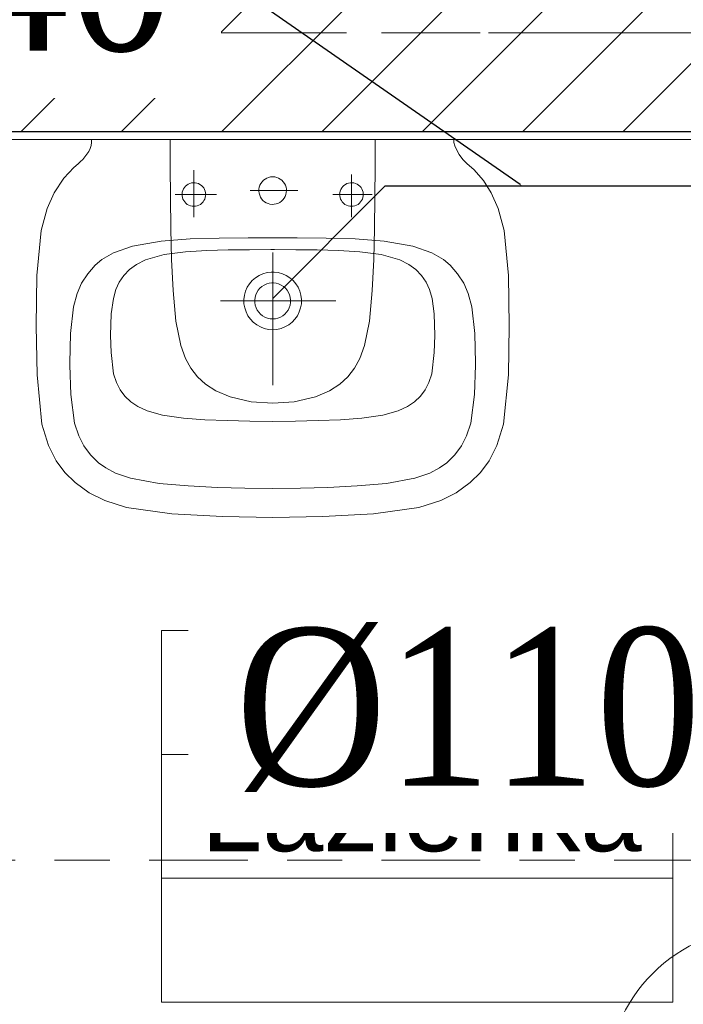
# Model space of a CAD drawing. Header units: millimetres. Extents: x -52968 to 399385, y -141133 to 110561.
# Tile 129 of 146: x 85990 to 86833, y -109725 to -108476. Entities that reach past the tile are written whole.
import ezdxf
from ezdxf import colors
from ezdxf.entities.mleader import LeaderData, LeaderLine
from ezdxf.math import Vec2, Vec3

# ---------------------------------------------------------------- set-up
doc = ezdxf.new("R2010")
doc.units = ezdxf.units.MM
for name, pattern in [('SIM-Wegliniec-21.07.2025-Parter$0$Kropki i Kreski', [360, 180, -90, 0, -90]), ('SIM-Wegliniec-21.07.2025-Parter$0$Przerywana długa', [390, 250, -140]), ('SIM-Wegliniec-21.07.2025-Parter$0$Przerywana podwójnie', [295, 125, -50, 70, -50])]:
    doc.linetypes.add(name, pattern=pattern)
doc.layers.add('_xref', color=250, linetype='Continuous')
for name, color, linetype, lineweight in [('RR_IWK_KS', 19, 'Kanalizacja', 30), ('RR_IWK_opisy', 7, 'Continuous', 0), ('SIM-Wegliniec-21.07.2025-Parter$0$Nowe_A-Armatura_Nr_pióra__2', 250, 'Continuous', 0), ('SIM-Wegliniec-21.07.2025-Parter$0$Nowe_A-Belki-Wieniec_Nr_pióra__69', 250, 'Continuous', 0), ('SIM-Wegliniec-21.07.2025-Parter$0$Nowe_A-Belki-Wieniec_Nr_pióra__90', 250, 'Continuous', 0), ('SIM-Wegliniec-21.07.2025-Parter$0$Nowe_A-Osi_Nr_pióra__20', 250, 'Continuous', 0), ('SIM-Wegliniec-21.07.2025-Parter$0$Nowe_A-Posadzki_Nr_pióra__89', 250, 'Continuous', 0), ('SIM-Wegliniec-21.07.2025-Parter$0$Nowe_A-Strefy-Parter_Nr_pióra__94', 250, 'Continuous', 0), ('SIM-Wegliniec-21.07.2025-Parter$0$Nowe_A-Ściany-Wewnętrzne', 250, 'Continuous', 0), ('SIM-Wegliniec-21.07.2025-Parter$0$Nowe_A-Ściany-Wewnętrzne_Nr_pióra__27', 250, 'Continuous', 0), ('SIM-Wegliniec-21.07.2025-Parter$0$Nowe_A-Ściany-Wewnętrzne_Nr_pióra__47', 250, 'Continuous', 0), ('SIM-Wegliniec-21.07.2025-Parter$0$Nowe_Metryczki pomieszczeń Archicada_Nr_pióra__6', 250, 'Continuous', 0), ('SIM-Wegliniec-21.07.2025-Parter$0$Nowe_Znaczniki drzwi Archicada_Nr_pióra__2', 250, 'Continuous', 0), ('SIM-Wegliniec-21.07.2025-Parter$0$Nowe_Znaczniki drzwi Archicada_Nr_pióra__7', 250, 'Continuous', 0)]:
    doc.layers.add(name, color=color, linetype=linetype, lineweight=lineweight)
doc.styles.add('Garamond', font='GARA.TTF')
doc.styles.add('SIM-Wegliniec-21.07.2025-Parter$0$STYL_AUTOMATYCZNY_1', font='arial.ttf')
doc.styles.add('SIM-Wegliniec-21.07.2025-Parter$0$STYL_AUTOMATYCZNY_2', font='arial.ttf')
doc.styles.get("Standard").update_dxf_attribs({"font": 'arial.ttf'})
doc.linetypes.add('Kanalizacja', pattern='A,25,0,["◄",Standard,S=5,R=0,X=-5,Y=-2.5],0', length=25)

# ---------------------------------------------------------------- blocks, each defined once
blk = doc.blocks.new('SIM-Wegliniec-21.07.2025-Parter')
at = {"layer": 'SIM-Wegliniec-21.07.2025-Parter$0$Nowe_A-Ściany-Wewnętrzne', "linetype": 'Continuous', "lineweight": 0}
h = blk.add_hatch(dxfattribs=at)
h.set_pattern_fill('Bloczki_ceramiczne', color=256, style=0, pattern_type=2)
h.set_pattern_definition([(45, (0, 0), (-63.63961, 63.63961), [])])
h.paths.add_polyline_path([(87480.1, -108367.6), (85640.1, -108367.6), (85640.1, -108617.6), (87480.1, -108617.6)])
at = {"layer": 'SIM-Wegliniec-21.07.2025-Parter$0$Nowe_A-Ściany-Wewnętrzne', "linetype": 'Continuous', "lineweight": 0, "true_color": 0x000000}
h = blk.add_hatch(dxfattribs=at)
h.set_pattern_fill('Tynk', color=18, style=0, pattern_type=2)
h.set_pattern_definition([(0, (0, 0), (0, 86.60254), [0, -50]), (0, (25, 43.3), (0, 86.60254), [0, -50])])
h.paths.add_polyline_path([(88345.1, -108617.6), (85640.1, -108617.6), (85640.1, -108627.6), (88345.1, -108627.6)])
at = {"layer": 'SIM-Wegliniec-21.07.2025-Parter$0$Nowe_A-Armatura_Nr_pióra__2', "linetype": 'Continuous', "lineweight": 13}
for p, q in [((86080.9, -108635.6), (86079.7, -108639.4)), ((86081.5, -108631.7), (86080.9, -108635.6)), ((86081.5, -108627.6), (86106.3, -108627.6)), ((86081.5, -108628.2), (86081.5, -108627.6)), ((86081.5, -108628.7), (86081.5, -108628.2)), ((86081.5, -108629.2), (86081.5, -108628.7)), ((86081.5, -108629.8), (86081.5, -108629.2)), ((86081.5, -108630.3), (86081.5, -108629.8)), ((86081.5, -108630.8), (86081.5, -108630.3)), ((86081.5, -108631.2), (86081.5, -108630.8)), ((86081.5, -108631.7), (86081.5, -108631.2)), ((86106.3, -108627.6), (86135.6, -108627.6)), ((86135.6, -108627.6), (86164.9, -108627.6)), ((86164.9, -108627.6), (86194.2, -108627.6)), ((86181.4, -108627.6), (86181.4, -108631.6)), ((86181.4, -108631.6), (86181.4, -108635.7)), ((86181.4, -108635.7), (86181.4, -108639.7)), ((86194.2, -108627.6), (86223.5, -108627.6)), ((86223.5, -108627.6), (86252.8, -108627.6)), ((86252.8, -108627.6), (86282.1, -108627.6)), ((86282.1, -108627.6), (86311.4, -108627.6)), ((86340.7, -108627.6), (86311.4, -108627.6)), ((86370.1, -108627.6), (86340.7, -108627.6)), ((86399.4, -108627.6), (86370.1, -108627.6)), ((86428.7, -108627.6), (86399.4, -108627.6)), ((86458, -108627.6), (86428.7, -108627.6)), ((86441.4, -108627.6), (86441.4, -108631.6)), ((86441.4, -108631.6), (86441.4, -108635.7)), ((86441.4, -108635.7), (86441.4, -108639.7)), ((86487.3, -108627.6), (86458, -108627.6)), ((86516.5, -108627.6), (86487.3, -108627.6)), ((86541.3, -108627.6), (86516.5, -108627.6)), ((86541.3, -108628.2), (86541.3, -108627.6)), ((86541.3, -108628.7), (86541.3, -108628.2)), ((86541.3, -108629.2), (86541.3, -108628.7)), ((86541.3, -108629.8), (86541.3, -108629.2)), ((86541.3, -108630.3), (86541.3, -108629.8)), ((86541.3, -108630.8), (86541.3, -108630.3)), ((86541.3, -108631.2), (86541.3, -108630.8)), ((86541.3, -108631.7), (86541.3, -108631.2)), ((86541.3, -108631.7), (86542.6, -108635.9)), ((86542.6, -108635.9), (86544.2, -108639.8)), ((86077.9, -108643), (86070.4, -108653)), ((86079.7, -108639.4), (86077.9, -108643)), ((86181.4, -108639.7), (86181.4, -108643.7)), ((86181.4, -108643.7), (86181.5, -108647.7)), ((86181.5, -108647.7), (86181.5, -108651.8)), ((86441.4, -108647.7), (86441.3, -108651.8)), ((86441.4, -108639.7), (86441.4, -108643.7)), ((86441.4, -108643.7), (86441.4, -108647.7)), ((86544.2, -108639.8), (86548, -108647)), ((86548, -108647), (86552.8, -108653.2)), ((86058.9, -108663.4), (86064.5, -108658.6)), ((86067.5, -108655.9), (86064.5, -108658.5)), ((86070.4, -108653), (86067.5, -108655.9)), ((86181.5, -108651.8), (86181.5, -108655.8)), ((86181.5, -108655.8), (86181.5, -108659.8)), ((86181.5, -108659.8), (86181.5, -108660.1)), ((86181.5, -108659.8), (86181.5, -108660.1)), ((86181.5, -108660.1), (86181.5, -108660.4)), ((86181.5, -108660.1), (86181.5, -108660.4)), ((86181.5, -108660.4), (86181.5, -108660.7)), ((86181.5, -108660.4), (86181.5, -108660.7)), ((86181.5, -108660.7), (86181.5, -108660.9)), ((86181.5, -108660.7), (86181.5, -108660.9)), ((86181.5, -108660.9), (86181.5, -108661.2)), ((86181.5, -108660.9), (86181.5, -108661.2)), ((86441.3, -108651.8), (86441.3, -108655.8)), ((86441.3, -108655.8), (86441.3, -108659.8)), ((86441.3, -108659.8), (86441.3, -108660.1)), ((86441.3, -108659.8), (86441.3, -108660.1)), ((86441.3, -108660.1), (86441.3, -108660.4)), ((86441.3, -108660.1), (86441.3, -108660.4)), ((86441.3, -108660.4), (86441.3, -108660.7)), ((86441.3, -108660.4), (86441.3, -108660.7)), ((86441.3, -108660.7), (86441.3, -108660.9)), ((86441.3, -108660.7), (86441.3, -108660.9)), ((86441.3, -108660.9), (86441.3, -108661.2)), ((86441.3, -108660.9), (86441.3, -108661.2)), ((86552.8, -108653.2), (86555.4, -108655.9)), ((86555.4, -108655.9), (86558.3, -108658.5)), ((86566.6, -108665.9), (86558.3, -108658.5)), ((86046.3, -108676.8), (86058.9, -108663.4)), ((86181.5, -108661.2), (86181.5, -108661.5)), ((86181.5, -108661.2), (86181.5, -108661.5)), ((86181.5, -108661.5), (86181.5, -108661.8)), ((86181.5, -108661.5), (86181.5, -108661.8)), ((86181.5, -108661.8), (86181.5, -108662.1)), ((86181.5, -108661.8), (86181.5, -108662.1)), ((86181.5, -108662.1), (86181.7, -108701.4)), ((86211.4, -108674), (86211.4, -108666.5)), ((86411.4, -108679), (86411.4, -108672.2)), ((86441.3, -108662.1), (86441.1, -108701.4)), ((86441.3, -108661.2), (86441.3, -108661.5)), ((86441.3, -108661.2), (86441.3, -108661.5)), ((86441.3, -108661.5), (86441.3, -108661.8)), ((86441.3, -108661.5), (86441.3, -108661.8)), ((86441.3, -108661.8), (86441.3, -108662.1)), ((86441.3, -108661.8), (86441.3, -108662.1)), ((86578.8, -108679.7), (86566.6, -108665.9)), ((86034.1, -108695.3), (86046.3, -108676.8)), ((86202.5, -108685.6), (86200.8, -108687)), ((86204.3, -108684.4), (86202.5, -108685.6)), ((86206.3, -108683.5), (86204.3, -108684.4)), ((86208.5, -108682.9), (86206.3, -108683.5)), ((86210.7, -108682.6), (86208.5, -108682.9)), ((86212.9, -108682.7), (86210.7, -108682.6)), ((86211.4, -108681.4), (86211.4, -108674)), ((86211.4, -108688.9), (86211.4, -108681.4)), ((86215, -108683.1), (86212.9, -108682.7)), ((86217.1, -108683.8), (86215, -108683.1)), ((86219.1, -108684.8), (86217.1, -108683.8)), ((86220.9, -108686), (86219.1, -108684.8)), ((86222.5, -108687.6), (86220.9, -108686)), ((86294.4, -108688.4), (86295.3, -108685.9)), ((86295.3, -108685.9), (86296.4, -108683.6)), ((86296.4, -108683.6), (86297.9, -108681.5)), ((86297.9, -108681.5), (86299.7, -108679.6)), ((86299.7, -108679.6), (86301.7, -108678.1)), ((86301.7, -108678.1), (86303.9, -108676.8)), ((86303.9, -108676.8), (86306.3, -108675.9)), ((86306.3, -108675.9), (86308.8, -108675.3)), ((86308.8, -108675.3), (86311.4, -108675.1)), ((86311.4, -108675.1), (86314, -108675.3)), ((86314, -108675.3), (86316.5, -108675.9)), ((86316.5, -108675.9), (86318.9, -108676.8)), ((86318.9, -108676.8), (86321.1, -108678.1)), ((86321.1, -108678.1), (86323.2, -108679.6)), ((86323.2, -108679.6), (86324.9, -108681.5)), ((86324.9, -108681.5), (86326.4, -108683.6)), ((86326.4, -108683.6), (86327.6, -108685.9)), ((86327.6, -108685.9), (86328.4, -108688.4)), ((86400.3, -108687.6), (86401.9, -108686)), ((86401.9, -108686), (86403.7, -108684.8)), ((86403.7, -108684.8), (86405.7, -108683.8)), ((86405.7, -108683.8), (86407.8, -108683.1)), ((86407.8, -108683.1), (86410, -108682.7)), ((86410, -108682.7), (86412.2, -108682.6)), ((86411.4, -108685.8), (86411.4, -108679)), ((86411.4, -108692.5), (86411.4, -108685.8)), ((86412.2, -108682.6), (86414.3, -108682.9)), ((86414.3, -108682.9), (86416.5, -108683.5)), ((86416.5, -108683.5), (86418.5, -108684.4)), ((86418.5, -108684.4), (86420.4, -108685.6)), ((86420.4, -108685.6), (86422, -108687)), ((86588.7, -108695.3), (86578.8, -108679.7)), ((86025.2, -108715.3), (86034.1, -108695.3)), ((86187.7, -108697.6), (86194.3, -108697.6)), ((86194.3, -108697.6), (86200.9, -108697.6)), ((86196.7, -108694.7), (86196.4, -108696.9)), ((86196.4, -108696.9), (86196.5, -108699.1)), ((86197.3, -108692.6), (86196.7, -108694.7)), ((86198.2, -108690.6), (86197.3, -108692.6)), ((86199.3, -108688.7), (86198.2, -108690.6)), ((86200.8, -108687), (86199.3, -108688.7)), ((86200.9, -108697.6), (86207.4, -108697.6)), ((86207.4, -108697.6), (86214, -108697.6)), ((86211.4, -108696.4), (86211.4, -108688.9)), ((86211.4, -108703.9), (86211.4, -108696.4)), ((86214, -108697.6), (86220.5, -108697.6)), ((86220.5, -108697.6), (86227.1, -108697.6)), ((86223.9, -108689.3), (86222.5, -108687.6)), ((86224.9, -108691.2), (86223.9, -108689.3)), ((86225.7, -108693.3), (86224.9, -108691.2)), ((86226.2, -108695.4), (86225.7, -108693.3)), ((86226.4, -108697.6), (86226.2, -108695.4)), ((86226.3, -108699.1), (86226.4, -108697.6)), ((86227.1, -108697.6), (86233.6, -108697.6)), ((86233.6, -108697.6), (86240.2, -108697.6)), ((86283, -108692.6), (86290.5, -108692.6)), ((86290.5, -108692.6), (86298, -108692.6)), ((86293.9, -108693.5), (86294, -108690.9)), ((86294.3, -108696), (86293.9, -108693.5)), ((86294, -108690.9), (86294.4, -108688.4)), ((86294.9, -108698.5), (86294.3, -108696)), ((86296, -108700.9), (86294.9, -108698.5)), ((86298, -108692.6), (86305.5, -108692.6)), ((86305.5, -108692.6), (86313.1, -108692.6)), ((86313.1, -108692.6), (86320.6, -108692.6)), ((86320.6, -108692.6), (86328.1, -108692.6)), ((86328.1, -108697.7), (86327.2, -108700.1)), ((86328.1, -108692.6), (86335.7, -108692.6)), ((86328.7, -108695.2), (86328.1, -108697.7)), ((86328.4, -108688.4), (86328.8, -108690.9)), ((86328.9, -108692.6), (86328.7, -108695.2)), ((86328.8, -108690.9), (86328.9, -108692.6)), ((86335.7, -108692.6), (86343.2, -108692.6)), ((86387.9, -108697.6), (86394.1, -108697.6)), ((86394.1, -108697.6), (86400.4, -108697.6)), ((86396.4, -108697.6), (86396.6, -108695.4)), ((86396.5, -108699.1), (86396.4, -108697.6)), ((86396.6, -108695.4), (86397.1, -108693.3)), ((86397.1, -108693.3), (86397.9, -108691.2)), ((86397.9, -108691.2), (86399, -108689.3)), ((86399, -108689.3), (86400.3, -108687.6)), ((86400.4, -108697.6), (86406.6, -108697.6)), ((86406.6, -108697.6), (86412.8, -108697.6)), ((86411.4, -108699.3), (86411.4, -108692.5)), ((86412.8, -108697.6), (86419.1, -108697.6)), ((86419.1, -108697.6), (86425.3, -108697.6)), ((86422, -108687), (86423.5, -108688.7)), ((86423.5, -108688.7), (86424.6, -108690.6)), ((86424.6, -108690.6), (86425.5, -108692.6)), ((86425.3, -108697.6), (86431.5, -108697.6)), ((86425.5, -108692.6), (86426.1, -108694.7)), ((86426.1, -108694.7), (86426.4, -108696.9)), ((86426.4, -108696.9), (86426.4, -108699.1)), ((86431.5, -108697.6), (86437.8, -108697.6)), ((86597.6, -108715.3), (86588.7, -108695.3)), ((86181.7, -108701.4), (86182.2, -108740.7)), ((86196.5, -108699.1), (86196.8, -108701.3)), ((86196.8, -108701.3), (86197.5, -108703.4)), ((86197.5, -108703.4), (86198.5, -108705.3)), ((86198.5, -108705.3), (86199.8, -108707.1)), ((86199.8, -108707.1), (86201.3, -108708.7)), ((86201.3, -108708.7), (86203.1, -108710.1)), ((86203.1, -108710.1), (86205, -108711.2)), ((86211.4, -108711.4), (86211.4, -108703.9)), ((86217.8, -108711.2), (86219.7, -108710.1)), ((86219.7, -108710.1), (86221.5, -108708.7)), ((86221.5, -108708.7), (86223, -108707.1)), ((86223, -108707.1), (86224.2, -108705.3)), ((86224.2, -108705.3), (86225.2, -108703.4)), ((86225.2, -108703.4), (86225.9, -108701.3)), ((86225.9, -108701.3), (86226.3, -108699.1)), ((86297.4, -108703), (86296, -108700.9)), ((86299, -108705), (86297.4, -108703)), ((86301, -108706.7), (86299, -108705)), ((86303.2, -108708), (86301, -108706.7)), ((86305.5, -108709.1), (86303.2, -108708)), ((86308, -108709.8), (86305.5, -108709.1)), ((86310.6, -108710.1), (86308, -108709.8)), ((86313.1, -108710), (86310.6, -108710.1)), ((86315.7, -108709.6), (86313.1, -108710)), ((86318.1, -108708.8), (86315.7, -108709.6)), ((86320.4, -108707.6), (86318.1, -108708.8)), ((86322.5, -108706.1), (86320.4, -108707.6)), ((86324.4, -108704.4), (86322.5, -108706.1)), ((86325.9, -108702.3), (86324.4, -108704.4)), ((86327.2, -108700.1), (86325.9, -108702.3)), ((86396.9, -108701.3), (86396.5, -108699.1)), ((86397.6, -108703.4), (86396.9, -108701.3)), ((86398.6, -108705.3), (86397.6, -108703.4)), ((86399.8, -108707.1), (86398.6, -108705.3)), ((86401.3, -108708.7), (86399.8, -108707.1)), ((86403.1, -108710.1), (86401.3, -108708.7)), ((86405, -108711.2), (86403.1, -108710.1)), ((86411.4, -108706), (86411.4, -108699.3)), ((86411.4, -108712.8), (86411.4, -108706)), ((86419.8, -108710.1), (86417.8, -108711.2)), ((86421.5, -108708.7), (86419.8, -108710.1)), ((86423, -108707.1), (86421.5, -108708.7)), ((86424.3, -108705.3), (86423, -108707.1)), ((86425.3, -108703.4), (86424.3, -108705.3)), ((86426, -108701.3), (86425.3, -108703.4)), ((86426.4, -108699.1), (86426, -108701.3)), ((86441.1, -108701.4), (86440.6, -108740.7)), ((86017.8, -108743.4), (86025.2, -108715.3)), ((86205, -108711.2), (86207, -108712)), ((86207, -108712), (86209.2, -108712.5)), ((86209.2, -108712.5), (86211.4, -108712.6)), ((86211.4, -108718.8), (86211.4, -108711.4)), ((86211.4, -108712.6), (86213.6, -108712.5)), ((86211.4, -108726.3), (86211.4, -108718.8)), ((86213.6, -108712.5), (86215.7, -108712)), ((86215.7, -108712), (86217.8, -108711.2)), ((86407.1, -108712), (86405, -108711.2)), ((86409.2, -108712.5), (86407.1, -108712)), ((86411.4, -108712.6), (86409.2, -108712.5)), ((86413.6, -108712.5), (86411.4, -108712.6)), ((86411.4, -108719.6), (86411.4, -108712.8)), ((86411.4, -108726.3), (86411.4, -108719.6)), ((86415.8, -108712), (86413.6, -108712.5)), ((86417.8, -108711.2), (86415.8, -108712)), ((86605, -108743.4), (86597.6, -108715.3)), ((86012.3, -108800.5), (86017.8, -108743.4)), ((86182.2, -108740.7), (86183.2, -108780)), ((86440.6, -108740.7), (86439.7, -108780)), ((86610.5, -108800.5), (86605, -108743.4)), ((86133.7, -108763), (86169.9, -108756.7)), ((86169.9, -108756.7), (86206.6, -108754)), ((86206.6, -108754), (86243.4, -108752.9)), ((86243.4, -108752.9), (86280.2, -108752.6)), ((86280.2, -108752.6), (86311.4, -108752.6)), ((86342.6, -108752.6), (86311.4, -108752.6)), ((86379.4, -108752.9), (86342.6, -108752.6)), ((86416.2, -108754), (86379.4, -108752.9)), ((86452.9, -108756.7), (86416.2, -108754)), ((86489.1, -108763), (86452.9, -108756.7)), ((86094.8, -108780.1), (86109.5, -108771.6)), ((86109.5, -108771.6), (86133.7, -108763)), ((86173.8, -108773.9), (86200.6, -108770.2)), ((86200.6, -108770.2), (86227.7, -108768.6)), ((86227.7, -108768.6), (86254.8, -108767.9)), ((86254.8, -108767.9), (86282, -108767.7)), ((86282, -108767.7), (86309.1, -108767.6)), ((86309.1, -108767.6), (86311.4, -108767.6)), ((86313.7, -108767.6), (86311.4, -108767.6)), ((86311.4, -108771.4), (86311.4, -108807.4)), ((86340.8, -108767.7), (86313.7, -108767.6)), ((86368, -108767.9), (86340.8, -108767.7)), ((86395.1, -108768.6), (86368, -108767.9)), ((86422.2, -108770.2), (86395.1, -108768.6)), ((86449, -108773.9), (86422.2, -108770.2)), ((86513.3, -108771.6), (86489.1, -108763)), ((86528, -108780.1), (86513.3, -108771.6)), ((86086.1, -108787.4), (86094.8, -108780.1)), ((86138.4, -108786.5), (86150.1, -108780.7)), ((86150.1, -108780.7), (86173.8, -108773.9)), ((86183.2, -108780), (86185, -108819.3)), ((86439.7, -108780), (86437.8, -108819.3)), ((86472.7, -108780.7), (86449, -108773.9)), ((86484.4, -108786.5), (86472.7, -108780.7)), ((86536.7, -108787.4), (86528, -108780.1)), ((86069, -108810.2), (86076.7, -108798.1)), ((86076.7, -108798.1), (86086.1, -108787.4)), ((86122.6, -108800.4), (86129.8, -108792.8)), ((86129.8, -108792.8), (86138.4, -108786.5)), ((86294.2, -108800.4), (86299.1, -108798.2)), ((86299.1, -108798.2), (86304.3, -108796.7)), ((86304.3, -108796.7), (86309.6, -108796)), ((86309.6, -108796), (86311.4, -108796)), ((86313.2, -108796), (86311.4, -108796)), ((86318.5, -108796.7), (86313.2, -108796)), ((86323.7, -108798.2), (86318.5, -108796.7)), ((86328.6, -108800.4), (86323.7, -108798.2)), ((86493, -108792.8), (86484.4, -108786.5)), ((86500.2, -108800.4), (86493, -108792.8)), ((86546.1, -108798.1), (86536.7, -108787.4)), ((86553.8, -108810.2), (86546.1, -108798.1)), ((86011.3, -108864.3), (86012.3, -108800.5)), ((86063.3, -108823.4), (86069, -108810.2)), ((86112.5, -108818), (86116.7, -108808.9)), ((86116.7, -108808.9), (86122.6, -108800.4)), ((86279.2, -108815.4), (86282, -108810.8)), ((86282, -108810.8), (86285.5, -108806.7)), ((86285.5, -108806.7), (86289.6, -108803.2)), ((86289.6, -108803.2), (86294.2, -108800.4)), ((86300.7, -108812.5), (86303.8, -108811.1)), ((86303.8, -108811.1), (86307, -108810.2)), ((86307, -108810.2), (86310.3, -108809.8)), ((86310.3, -108809.8), (86311.4, -108809.8)), ((86311.4, -108807.4), (86311.4, -108869.7)), ((86312.5, -108809.8), (86311.4, -108809.8)), ((86315.8, -108810.2), (86312.5, -108809.8)), ((86319, -108811.1), (86315.8, -108810.2)), ((86322.1, -108812.5), (86319, -108811.1)), ((86333.2, -108803.2), (86328.6, -108800.4)), ((86337.3, -108806.7), (86333.2, -108803.2)), ((86340.8, -108810.8), (86337.3, -108806.7)), ((86343.7, -108815.4), (86340.8, -108810.8)), ((86506.1, -108808.9), (86500.2, -108800.4)), ((86510.4, -108818), (86506.1, -108808.9)), ((86559.5, -108823.4), (86553.8, -108810.2)), ((86611.5, -108864.3), (86610.5, -108800.5)), ((86058.8, -108840), (86063.3, -108823.4)), ((86109.2, -108829.4), (86112.5, -108818)), ((86185, -108819.3), (86188.7, -108858.5)), ((86275.5, -108825.5), (86277, -108820.3)), ((86277, -108820.3), (86279.2, -108815.4)), ((86289.9, -108824.9), (86291.3, -108821.8)), ((86291.3, -108821.8), (86293.1, -108819)), ((86293.1, -108819), (86295.3, -108816.4)), ((86295.3, -108816.4), (86297.8, -108814.3)), ((86297.8, -108814.3), (86300.7, -108812.5)), ((86325, -108814.3), (86322.1, -108812.5)), ((86327.6, -108816.4), (86325, -108814.3)), ((86329.8, -108819), (86327.6, -108816.4)), ((86331.5, -108821.8), (86329.8, -108819)), ((86332.9, -108824.9), (86331.5, -108821.8)), ((86345.8, -108820.3), (86343.7, -108815.4)), ((86347.3, -108825.5), (86345.8, -108820.3)), ((86437.8, -108819.3), (86434.1, -108858.5)), ((86513.6, -108829.4), (86510.4, -108818)), ((86564, -108840), (86559.5, -108823.4)), ((86106.6, -108849), (86109.2, -108829.4)), ((86273.6, -108832.6), (86245, -108832.6)), ((86316.7, -108832.6), (86273.6, -108832.6)), ((86274.9, -108830.8), (86275.5, -108825.5)), ((86275, -108836.2), (86274.9, -108830.8)), ((86288.6, -108831.5), (86289, -108828.1)), ((86288.7, -108834.8), (86288.6, -108831.5)), ((86289.3, -108838.1), (86288.7, -108834.8)), ((86289, -108828.1), (86289.9, -108824.9)), ((86359.7, -108832.6), (86316.7, -108832.6)), ((86333.8, -108828.1), (86332.9, -108824.9)), ((86333.5, -108838.1), (86334.1, -108834.8)), ((86334.2, -108831.5), (86333.8, -108828.1)), ((86334.1, -108834.8), (86334.2, -108831.5)), ((86348, -108830.8), (86347.3, -108825.5)), ((86347.8, -108836.2), (86348, -108830.8)), ((86391.5, -108832.6), (86359.7, -108832.6)), ((86516.2, -108849), (86513.6, -108829.4)), ((86054.9, -108874.2), (86058.8, -108840)), ((86275.9, -108841.5), (86275, -108836.2)), ((86277.6, -108846.6), (86275.9, -108841.5)), ((86280, -108851.4), (86277.6, -108846.6)), ((86290.3, -108841.3), (86289.3, -108838.1)), ((86291.8, -108844.3), (86290.3, -108841.3)), ((86293.8, -108847.1), (86291.8, -108844.3)), ((86296.1, -108849.5), (86293.8, -108847.1)), ((86326.7, -108849.5), (86329.1, -108847.1)), ((86329.1, -108847.1), (86331, -108844.3)), ((86331, -108844.3), (86332.5, -108841.3)), ((86332.5, -108841.3), (86333.5, -108838.1)), ((86342.8, -108851.4), (86345.2, -108846.6)), ((86345.2, -108846.6), (86346.9, -108841.5)), ((86346.9, -108841.5), (86347.8, -108836.2)), ((86567.9, -108874.2), (86564, -108840)), ((86105.7, -108876.6), (86106.6, -108849)), ((86188.7, -108858.5), (86194.8, -108889.3)), ((86283.1, -108855.8), (86280, -108851.4)), ((86286.8, -108859.7), (86283.1, -108855.8)), ((86291.1, -108863), (86286.8, -108859.7)), ((86298.7, -108851.6), (86296.1, -108849.5)), ((86301.6, -108853.2), (86298.7, -108851.6)), ((86304.8, -108854.4), (86301.6, -108853.2)), ((86308.1, -108855.2), (86304.8, -108854.4)), ((86311.4, -108855.4), (86308.1, -108855.2)), ((86311.4, -108855.4), (86314.8, -108855.2)), ((86314.8, -108855.2), (86318, -108854.4)), ((86318, -108854.4), (86321.2, -108853.2)), ((86321.2, -108853.2), (86324.1, -108851.6)), ((86324.1, -108851.6), (86326.7, -108849.5)), ((86331.7, -108863), (86336, -108859.7)), ((86336, -108859.7), (86339.7, -108855.8)), ((86339.7, -108855.8), (86342.8, -108851.4)), ((86434.1, -108858.5), (86428, -108889.3)), ((86517.1, -108876.6), (86516.2, -108849)), ((86012.4, -108926.5), (86011.3, -108864.3)), ((86295.8, -108865.6), (86291.1, -108863)), ((86300.8, -108867.6), (86295.8, -108865.6)), ((86306, -108868.8), (86300.8, -108867.6)), ((86311.4, -108869.2), (86306, -108868.8)), ((86311.4, -108869.2), (86316.8, -108868.8)), ((86311.4, -108869.7), (86311.4, -108932.1)), ((86316.8, -108868.8), (86322, -108867.6)), ((86322, -108867.6), (86327, -108865.6)), ((86327, -108865.6), (86331.7, -108863)), ((86610.5, -108926.5), (86611.5, -108864.3)), ((86054, -108911.6), (86054.9, -108874.2)), ((86106.3, -108898), (86105.8, -108876.6)), ((86516.5, -108898), (86517.1, -108876.6)), ((86568.8, -108911.6), (86567.9, -108874.2)), ((86109.6, -108925.1), (86106.3, -108898)), ((86194.8, -108889.3), (86200.9, -108905.9)), ((86428, -108889.3), (86421.9, -108905.9)), ((86513.2, -108925.1), (86516.5, -108898)), ((86200.9, -108905.9), (86207.5, -108918)), ((86421.9, -108905.9), (86415.3, -108918)), ((86054, -108914.4), (86054, -108911.6)), ((86055.1, -108951.3), (86054, -108914.4)), ((86207.5, -108918), (86215.9, -108928.8)), ((86415.3, -108918), (86406.9, -108928.8)), ((86567.7, -108951.3), (86568.8, -108914.4)), ((86568.8, -108914.4), (86568.8, -108911.6)), ((86018.6, -108989.2), (86012.4, -108926.5)), ((86113.2, -108936.4), (86109.6, -108925.1)), ((86215.9, -108928.8), (86226, -108938.2)), ((86311.4, -108932.1), (86311.4, -108939.4)), ((86406.9, -108928.8), (86396.8, -108938.2)), ((86509.6, -108936.4), (86513.2, -108925.1)), ((86604.2, -108989.2), (86610.5, -108926.5)), ((86117.8, -108945.3), (86113.2, -108936.4)), ((86123.9, -108953.5), (86117.8, -108945.3)), ((86226, -108938.2), (86239.2, -108946.7)), ((86239.2, -108946.7), (86257.3, -108954.4)), ((86383.6, -108946.7), (86365.6, -108954.4)), ((86396.8, -108938.2), (86383.6, -108946.7)), ((86498.9, -108953.5), (86505, -108945.3)), ((86505, -108945.3), (86509.6, -108936.4)), ((86060, -108987.9), (86055.1, -108951.3)), ((86131.4, -108960.8), (86123.9, -108953.5)), ((86140.3, -108966.8), (86131.4, -108960.8)), ((86257.3, -108954.4), (86284, -108960.6)), ((86284, -108960.6), (86311.4, -108962.6)), ((86338.8, -108960.6), (86311.4, -108962.6)), ((86365.6, -108954.4), (86338.8, -108960.6)), ((86482.6, -108966.8), (86491.4, -108960.8)), ((86491.4, -108960.8), (86498.9, -108953.5)), ((86562.8, -108987.9), (86567.7, -108951.3)), ((86152.2, -108972.3), (86140.3, -108966.8)), ((86171.6, -108977.8), (86152.2, -108972.3)), ((86451.2, -108977.8), (86470.6, -108972.3)), ((86470.6, -108972.3), (86482.6, -108966.8)), ((86198.3, -108981.6), (86171.6, -108977.8)), ((86225.5, -108983.4), (86198.3, -108981.6)), ((86253.5, -108984.5), (86225.5, -108983.4)), ((86282.4, -108985.3), (86253.5, -108984.5)), ((86311.4, -108985.5), (86282.4, -108985.3)), ((86311.4, -108985.5), (86340.4, -108985.3)), ((86340.4, -108985.3), (86369.3, -108984.5)), ((86369.3, -108984.5), (86397.3, -108983.4)), ((86397.3, -108983.4), (86424.5, -108981.6)), ((86424.5, -108981.6), (86451.2, -108977.8)), ((86027, -109016.3), (86018.6, -108989.2)), ((86065.3, -109004.1), (86060, -108987.9)), ((86557.5, -109004.1), (86562.8, -108987.9)), ((86595.8, -109016.3), (86604.2, -108989.2)), ((86071.9, -109016.7), (86065.3, -109004.1)), ((86550.9, -109016.7), (86557.5, -109004.1)), ((86036.8, -109035.6), (86027, -109016.3)), ((86080.3, -109028.2), (86071.9, -109016.7)), ((86542.6, -109028.2), (86550.9, -109016.7)), ((86586, -109035.6), (86595.8, -109016.3)), ((86047.6, -109050.3), (86036.8, -109035.6)), ((86090.3, -109038.1), (86080.3, -109028.2)), ((86532.5, -109038.1), (86542.6, -109028.2)), ((86575.2, -109050.3), (86586, -109035.6)), ((86099.5, -109044.6), (86090.3, -109038.1)), ((86112.1, -109051.1), (86099.5, -109044.6)), ((86510.7, -109051.1), (86523.3, -109044.6)), ((86523.3, -109044.6), (86532.5, -109038.1)), ((86060.7, -109063.3), (86047.6, -109050.3)), ((86130.9, -109057.6), (86112.1, -109051.1)), ((86167.2, -109064.2), (86130.9, -109057.6)), ((86455.7, -109064.2), (86491.9, -109057.6)), ((86491.9, -109057.6), (86510.7, -109051.1)), ((86562.1, -109063.3), (86575.2, -109050.3)), ((86078.6, -109076.3), (86060.7, -109063.3)), ((86204.1, -109067.4), (86167.2, -109064.2)), ((86241.4, -109069.3), (86204.1, -109067.4)), ((86276.1, -109070.2), (86241.4, -109069.3)), ((86311.4, -109070.6), (86276.1, -109070.2)), ((86311.4, -109070.6), (86346.7, -109070.2)), ((86346.7, -109070.2), (86381.5, -109069.3)), ((86381.5, -109069.3), (86418.7, -109067.4)), ((86418.7, -109067.4), (86455.7, -109064.2)), ((86544.2, -109076.3), (86562.1, -109063.3)), ((86098.2, -109086.1), (86078.6, -109076.3)), ((86524.6, -109086.1), (86544.2, -109076.3)), ((86126, -109094.7), (86098.2, -109086.1)), ((86183.3, -109103), (86126, -109094.7)), ((86439.5, -109103), (86496.8, -109094.7)), ((86496.8, -109094.7), (86524.6, -109086.1)), ((86247.7, -109106.4), (86183.3, -109103)), ((86311.4, -109107.6), (86247.7, -109106.4)), ((86311.4, -109107.6), (86375.1, -109106.4)), ((86375.1, -109106.4), (86439.5, -109103))]:
    blk.add_line(p, q, dxfattribs=at)
at = {"layer": 'SIM-Wegliniec-21.07.2025-Parter$0$Nowe_A-Belki-Wieniec_Nr_pióra__69', "linetype": 'SIM-Wegliniec-21.07.2025-Parter$0$Kropki i Kreski', "lineweight": 13}
blk.add_line((85505.1, -108492.6), (90905.1, -108492.6), dxfattribs=at)
at = {"layer": 'SIM-Wegliniec-21.07.2025-Parter$0$Nowe_A-Belki-Wieniec_Nr_pióra__90', "linetype": 'SIM-Wegliniec-21.07.2025-Parter$0$Przerywana długa', "lineweight": 13}
blk.add_line((85630.1, -108617.6), (90780.1, -108617.6), dxfattribs=at)
at = {"layer": 'SIM-Wegliniec-21.07.2025-Parter$0$Nowe_A-Osi_Nr_pióra__20', "linetype": 'SIM-Wegliniec-21.07.2025-Parter$0$Przerywana podwójnie', "lineweight": 13}
for p, q in [((63144.7, -108492.6), (90961.9, -108492.6)), ((63144.7, -109542.6), (90961.9, -109542.6))]:
    blk.add_line(p, q, dxfattribs=at)
at = {"layer": 'SIM-Wegliniec-21.07.2025-Parter$0$Nowe_A-Posadzki_Nr_pióra__89', "linetype": 'Continuous', "lineweight": 13, "flags": 128}
blk.add_lwpolyline([(85630.1, -110437.6), (88345.1, -110437.6), (88345.1, -108617.6), (85630.1, -108617.6)], close=True, dxfattribs=at)
at = {"layer": 'SIM-Wegliniec-21.07.2025-Parter$0$Nowe_A-Strefy-Parter_Nr_pióra__94', "linetype": 'Continuous', "lineweight": 13, "flags": 128}
blk.add_lwpolyline([(85640.1, -108627.6), (85640.1, -110427.6), (88335.1, -110427.6), (88335.1, -108977.6), (87535.1, -108977.6), (87535.1, -108627.6)], close=True, dxfattribs=at)
at = {"layer": 'SIM-Wegliniec-21.07.2025-Parter$0$Nowe_A-Ściany-Wewnętrzne_Nr_pióra__27', "linetype": 'Continuous', "lineweight": 25}
blk.add_line((85640.1, -108617.6), (87480.1, -108617.6), dxfattribs=at)
at = {"layer": 'SIM-Wegliniec-21.07.2025-Parter$0$Nowe_A-Ściany-Wewnętrzne_Nr_pióra__47', "linetype": 'Continuous', "lineweight": 15, "flags": 128}
blk.add_lwpolyline([(85640.1, -108627.6), (88345.1, -108627.6)], dxfattribs=at)
at = {"layer": 'SIM-Wegliniec-21.07.2025-Parter$0$Nowe_Metryczki pomieszczeń Archicada_Nr_pióra__6', "linetype": 'Continuous', "lineweight": 13}
for p, q in [((86170.4, -109251.1), (86819.4, -109251.1)), ((86170.4, -109408.2), (86170.4, -109251.1)), ((86819.4, -109251.1), (86819.4, -109408.2)), ((86819.4, -109408.2), (86170.4, -109408.2)), ((86170.4, -109408.2), (86819.4, -109408.2)), ((86170.4, -109565.4), (86170.4, -109408.2)), ((86819.4, -109408.2), (86819.4, -109565.4)), ((86819.4, -109565.4), (86170.4, -109565.4)), ((86170.4, -109565.4), (86819.4, -109565.4)), ((86170.4, -109722.5), (86170.4, -109565.4)), ((86819.4, -109565.4), (86819.4, -109722.5)), ((86819.4, -109722.5), (86170.4, -109722.5))]:
    blk.add_line(p, q, dxfattribs=at)
at = {"layer": 'SIM-Wegliniec-21.07.2025-Parter$0$Nowe_Znaczniki drzwi Archicada_Nr_pióra__2', "linetype": 'Continuous', "lineweight": 13, "flags": 128}
blk.add_lwpolyline([(87135.1, -109827.6, 1), (86735.1, -109827.6, 1)], format="xyb", close=True, dxfattribs=at)
at = {"layer": 'SIM-Wegliniec-21.07.2025-Parter$0$Nowe_Metryczki pomieszczeń Archicada_Nr_pióra__6', "lineweight": 13, "char_height": 100, "attachment_point": 1, "style": 'SIM-Wegliniec-21.07.2025-Parter$0$STYL_AUTOMATYCZNY_2'}
for s, insert in [('\\A1;{\\pql;\\pt0,2300;\\fArial|b0|i0|c238|p0;\\W1.000000;A0/5.05\\fArial|b0|i0|c238|p0;\\W1.000000;\\A1{\\H.66x;\\S^  ;}\\fArial|b0|i0|c238|p0;\\W1.000000;\\fArial|b0|i0|c238|p0;\\W1.000000;\\A1{\\H.66x;\\S^  ;}}', (86220.4, -109274)), ('\\A1;{\\pql;\\pt0,2300;\\fArial|b0|i0|c238|p0;\\W1.000000;Łazienka\\fArial|b0|i0|c238|p0;\\W1.000000;\\A1{\\H.66x;\\S^  ;}\\fArial|b0|i0|c238|p0;\\W1.000000;\\fArial|b0|i0|c238|p0;\\W1.000000;\\A1{\\H.66x;\\S^  ;}}', (86220.4, -109431.1))]:
    blk.add_mtext(s, dxfattribs=dict(at, insert=insert))
at = {"layer": 'SIM-Wegliniec-21.07.2025-Parter$0$Nowe_Znaczniki drzwi Archicada_Nr_pióra__7', "lineweight": 13, "char_height": 125, "attachment_point": 7, "rotation": 90, "style": 'SIM-Wegliniec-21.07.2025-Parter$0$STYL_AUTOMATYCZNY_1'}
for s, insert in [('\\A1;{\\pql;\\pt0;\\fArial|b0|i0|c238|p0;\\W1.000000;90\\fArial|b0|i0|c238|p0;\\W1.000000;\\A1{\\H.66x;\\S^  ;}\\fArial|b0|i0|c238|p0;\\W1.000000;\\fArial|b0|i0|c238|p0;\\W1.000000;}', (86874.7, -110218.3)), ('\\A1;{\\pql;\\pt0;\\fArial|b0|i0|c238|p0;\\W1.000000;200\\fArial|b0|i0|c238|p0;\\W1.000000;\\A1{\\H.66x;\\S^  ;}\\fArial|b0|i0|c238|p0;\\W1.000000;\\fArial|b0|i0|c238|p0;\\W1.000000;}', (87124.7, -110313.6))]:
    blk.add_mtext(s, dxfattribs=dict(at, insert=insert))

msp = doc.modelspace()

# ---------------------------------------------------------------- block references
at = {"layer": '_xref'}
msp.add_blockref('SIM-Wegliniec-21.07.2025-Parter', (0, 0), dxfattribs=at)

# ---------------------------------------------------------------- next in the draw order: leaders
at = {"layer": 'RR_IWK_opisy'}
ml = msp.add_multileader_mtext('Standard', dxfattribs=at)
ml.set_content('\\fGaramond|b0|i0;%%c40', color=256, style='Garamond')
ml.set_leader_properties()
ml.build(insert=Vec2(0, 0))
ml.multileader.update_dxf_attribs({"has_text_frame": 1, "text_left_attachment_type": 2, "text_right_attachment_type": 2})
ctx = ml.context
ctx.base_point, ctx.char_height, ctx.landing_gap_size, ctx.plane_origin = Vec3(85684.7, -108419.5), 200, 50, Vec3(-61435.9, 86494.9)
ctx.left_attachment, ctx.right_attachment, ctx.text_align_type = 2, 2, 2
notes = []
notes.append((ctx, [(0, (1, 1, 0), (86243.8, -108419.5), (-1, 0), 8, [(0, [(86628.6, -108687.2)], 0, [])])]))
ctx.mtext.insert, ctx.mtext.alignment = Vec3(86185.8, -108315), 3
ctx.mtext.has_bg_fill, ctx.mtext.bg_color, ctx.mtext.bg_scale_factor, ctx.mtext.bg_transparency, ctx.mtext.use_window_bg_color = 1, -1027028792, 1.3, 0, 1
ml = msp.add_multileader_mtext('Standard', dxfattribs=at)
ml.set_content('\\fGaramond|b0|i0;%%c110', color=256, style='Garamond')
ml.set_leader_properties()
ml.build(insert=Vec2(0, 0))
ml.multileader.update_dxf_attribs({"has_text_frame": 1, "text_left_attachment_type": 2, "text_right_attachment_type": 2})
ctx = ml.context
ctx.base_point, ctx.char_height, ctx.landing_gap_size, ctx.plane_origin = Vec3(86110.5, -109352.4), 200, 50, Vec3(-62590.3, 87082.3)
ctx.left_attachment, ctx.right_attachment, ctx.text_align_type = 2, 2, 2
notes.append((ctx, [(0, (1, 1, 0), (86912.7, -109352.3), (-1, 0), 8, [(0, [(87387, -108828.4)], 0, [])])]))
ctx.mtext.insert, ctx.mtext.alignment = Vec3(86854.7, -109247.8), 3
ctx.mtext.has_bg_fill, ctx.mtext.bg_color, ctx.mtext.bg_scale_factor, ctx.mtext.bg_transparency, ctx.mtext.use_window_bg_color = 1, -1027028792, 1.3, 0, 1
for ctx, leaders in notes:
    for number, flags, end, landing, length, lines in leaders:
        leader = LeaderData()
        leader.index, (leader.has_last_leader_line, leader.has_dogleg_vector, leader.attachment_direction) = number, flags
        leader.last_leader_point, leader.dogleg_vector, leader.dogleg_length = Vec3(end), Vec3(landing), length
        for number, points, colour, breaks in lines:
            line = LeaderLine()
            line.index, line.vertices, line.color, line.breaks = number, Vec3.list(points), colors.encode_raw_color(colour), breaks
            leader.lines.append(line)
        ctx.leaders.append(leader)

# ---------------------------------------------------------------- next in the draw order: linework, layer by layer
at = {"layer": 'RR_IWK_KS', "ltscale": 30}
for p, q in [((86453.6, -108687.2), (86311.4, -108829.4)), ((87922, -108687.2), (86453.6, -108687.2))]:
    msp.add_line(p, q, dxfattribs=at)

# ---------------------------------------------------------------- next in the draw order: leaders
at = {"layer": 'RR_IWK_opisy'}
ml = msp.add_multileader_mtext('Standard', dxfattribs=at)
ml.set_content('7', color=256, style='Garamond')
ml.set_leader_properties()
ml.build(insert=Vec2(0, 0))
ml.multileader.update_dxf_attribs({"text_left_attachment_type": 6, "text_right_attachment_type": 6, "arrow_head_size": 100})
ctx = ml.context
ctx.base_point, ctx.char_height, ctx.arrow_head_size, ctx.plane_origin = Vec3(86632.7, -108400.8), 200, 100, Vec3(87122.6, -203883.9)
ctx.left_attachment, ctx.right_attachment, ctx.text_align_type = 6, 6, 2
notes = []
notes.append((ctx, [(0, (1, 1, 0), (86759.8, -108400.8), (-1, 0), 8, [(0, [(87072.4, -108625.4)], 0, [])])]))
ctx.mtext.insert, ctx.mtext.alignment = Vec3(86749.8, -108160.8), 3
ctx.mtext.has_bg_fill, ctx.mtext.bg_color, ctx.mtext.bg_scale_factor, ctx.mtext.bg_transparency, ctx.mtext.use_window_bg_color = 1, -1027028792, 1, 0, 1
for ctx, leaders in notes:
    for number, flags, end, landing, length, lines in leaders:
        leader = LeaderData()
        leader.index, (leader.has_last_leader_line, leader.has_dogleg_vector, leader.attachment_direction) = number, flags
        leader.last_leader_point, leader.dogleg_vector, leader.dogleg_length = Vec3(end), Vec3(landing), length
        for number, points, colour, breaks in lines:
            line = LeaderLine()
            line.index, line.vertices, line.color, line.breaks = number, Vec3.list(points), colors.encode_raw_color(colour), breaks
            leader.lines.append(line)
        ctx.leaders.append(leader)

doc.saveas('drawing.dxf')
